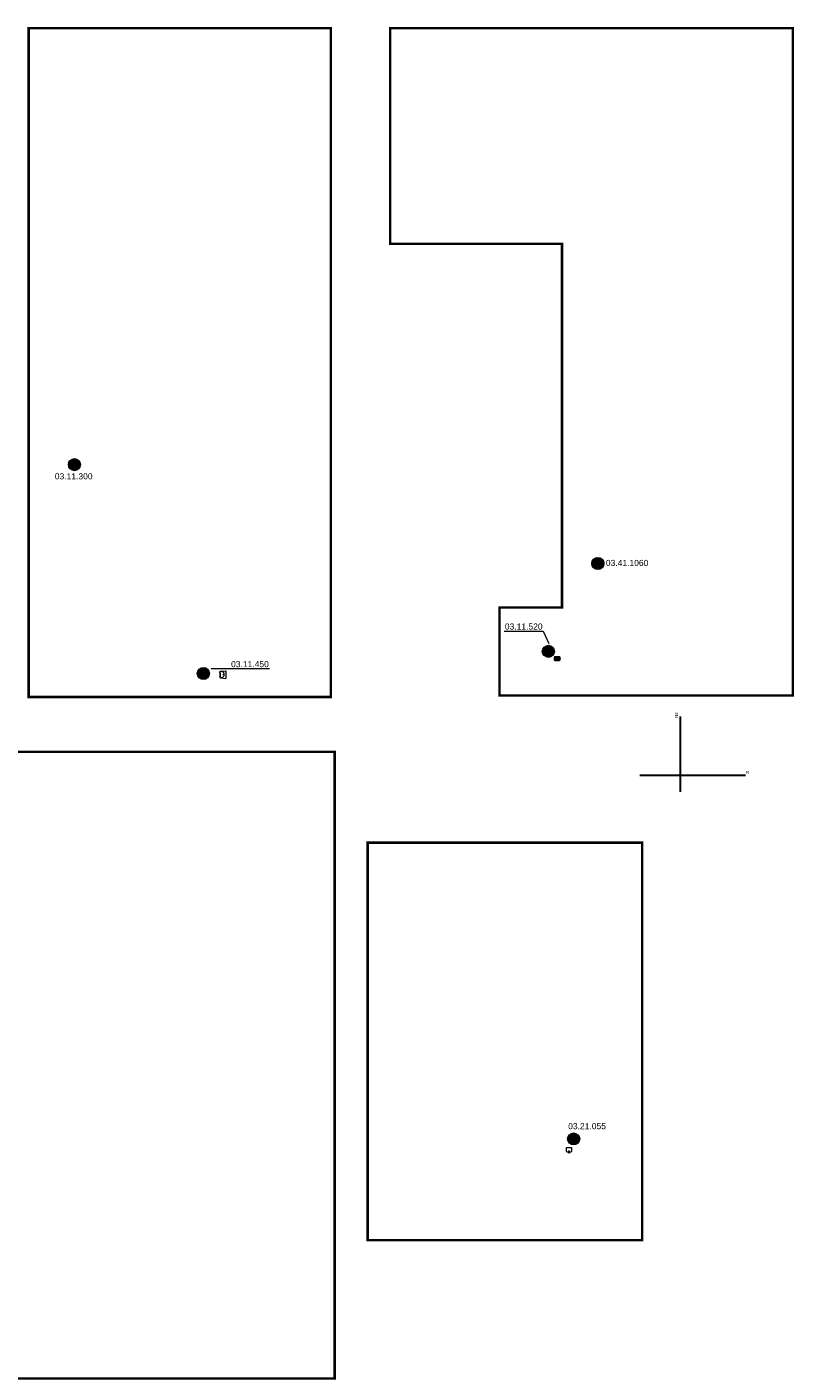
# Model space of a CAD drawing. Header units: metres. Extents: x -9 to 370, y 3 to 191.
# Tile 6 of 7: x 160 to 223, y 71 to 182. Entities that reach past the tile are written whole.
import ezdxf

# ---------------------------------------------------------------- set-up
doc = ezdxf.new("R2010")
doc.units = ezdxf.units.M
doc.header["$LTSCALE"] = 0.1
doc.linetypes.add('Strichpunkt', pattern=[25.4, 12.7, -6.35, 0, -6.35])
doc.layers.get('0').update_dxf_attribs({"lineweight": 0})
doc.layers.add('Einfügepunkt', color=190, linetype='Continuous', lineweight=0, plot=False)
for name, color, linetype, lineweight in [('S__Beprobung_Standard', 1, 'Continuous', 0), ('S__Einbauten Sanitär', 5, 'Continuous', 0), ('S__Grenze', 4, 'Strichpunkt', 0), ('S__Schacht', 40, 'Continuous', 0)]:
    doc.layers.add(name, color=color, linetype=linetype, lineweight=lineweight)
doc.styles.add('Style-Arial', font='arial.ttf')

# ---------------------------------------------------------------- blocks, each defined once
blk = doc.blocks.new('Einfügepunkt Achse_2')
at = {"color": 0, "linetype": 'ByBlock', "lineweight": 30}
for p, q in [((0, -0.00137), (0, 0.00481)), ((-0.00335, 0), (0.00534, 0))]:
    blk.add_line(p, q, dxfattribs=at)
at = {"color": 0, "linetype": 'ByBlock', "style": 'Style-Arial'}
blk.add_text('N2', height=0.00025, rotation=90, dxfattribs=at).set_placement((-0.0002, 0.00471))
blk.add_text('R', height=0.00025, dxfattribs=at).set_placement((0.00539, 0.0001))

msp = doc.modelspace()

# ---------------------------------------------------------------- hatches: boundary and pattern name
at = {"layer": 'S__Beprobung_Standard'}
h = msp.add_hatch(color=256, dxfattribs=at)
h.dxf.hatch_style = 1
edge = h.paths.add_edge_path()
edge.add_arc((202.88, 130.18), 0.496, 0, 360)
h = msp.add_hatch(color=256, dxfattribs=at)
h.dxf.hatch_style = 1
edge = h.paths.add_edge_path()
edge.add_arc((174.5, 128.36), 0.496, 0, 360)
h = msp.add_hatch(color=256, dxfattribs=at)
h.dxf.hatch_style = 1
edge = h.paths.add_edge_path()
edge.add_arc((204.96, 90.09), 0.496, 0, 360)
at = {"layer": 'S__Schacht'}
h = msp.add_hatch(color=256, dxfattribs=at)
h.dxf.hatch_style = 1
edge = h.paths.add_edge_path()
edge.add_arc((163.89, 145.53), 0.496, 0, 360)
h = msp.add_hatch(color=256, dxfattribs=at)
h.dxf.hatch_style = 1
edge = h.paths.add_edge_path()
edge.add_arc((206.95, 137.4), 0.496, 0, 360)

# ---------------------------------------------------------------- linework, layer by layer
at = {"layer": 'S__Beprobung_Standard'}
for points in [[(199.25, 131.83), (202.45, 131.83), (202.91, 130.82)], [(179.93, 128.75), (175.15, 128.75)]]:
    msp.add_lwpolyline(points, dxfattribs=at)
for centre in [(202.88, 130.18), (174.5, 128.36), (204.96, 90.09)]:
    msp.add_circle(centre, 0.496, dxfattribs=at)
at = {"layer": 'S__Einbauten Sanitär', "ltscale": 6, "extrusion": (0, 0, -1)}
for p, q in [((203.43, 129.77), (203.78, 129.77)), ((203.43, 129.74), (203.47, 129.74)), ((203.48, 129.74), (203.74, 129.74)), ((203.75, 129.74), (203.78, 129.74)), ((175.93, 128.55), (176.34, 128.59)), ((176.34, 128.59), (176.34, 127.95)), ((203.39, 129.46), (203.82, 129.46)), ((203.41, 129.43), (203.8, 129.43)), ((175.93, 127.99), (176.34, 127.95))]:
    msp.add_line(p, q, dxfattribs=at)
at = {"layer": 'S__Einbauten Sanitär', "lineweight": 13}
for p, q in [((204.52, 89.07), (204.58, 89.07)), ((204.56, 89.06), (204.56, 88.96)), ((204.56, 89.05), (204.56, 88.96)), ((204.58, 89.13), (204.58, 89.07)), ((204.63, 89.07), (204.58, 89.07)), ((204.58, 89.07), (204.58, 89.07)), ((204.59, 89.06), (204.6, 88.96)), ((204.59, 89.05), (204.59, 88.96))]:
    msp.add_line(p, q, dxfattribs=at)
at = {"layer": 'S__Einbauten Sanitär', "ltscale": 6, "extrusion": (0, 0, -1)}
for points in [[(-203.47, 129.46), (-203.48, 129.46), (-203.48, 129.76), (-203.47, 129.76)], [(-203.48, 129.65), (-203.74, 129.65), (-203.74, 129.66), (-203.48, 129.66)], [(-203.48, 129.56), (-203.74, 129.56), (-203.74, 129.55), (-203.48, 129.55)], [(-203.75, 129.46), (-203.74, 129.46), (-203.74, 129.76), (-203.75, 129.76)]]:
    msp.add_lwpolyline(points, close=True, dxfattribs=at)
at = {"layer": 'S__Einbauten Sanitär', "flags": 128}
for points in [[(204.38, 89.05), (204.38, 89.35)], [(204.43, 89.4), (204.73, 89.4)], [(204.55, 89), (204.43, 89)], [(204.73, 89), (204.6, 89)], [(204.78, 89.35), (204.78, 89.05)]]:
    msp.add_lwpolyline(points, dxfattribs=at)
at = {"layer": 'S__Einbauten Sanitär', "ltscale": 6}
msp.add_circle((176.13, 128.27), 0.02, dxfattribs=at)
at = {"layer": 'S__Einbauten Sanitär', "ltscale": 6, "extrusion": (0, 0, -1)}
for radius in [0.075, 0.045]:
    msp.add_arc((-175.94, 128.48), radius, 345.2302, 84.7529, dxfattribs=at)
at = {"layer": 'S__Einbauten Sanitär', "ltscale": 6}
for centre, radius, start, end in [((175.15, 128.27), 0.74, 345.2302, 14.7698), ((175.15, 128.27), 0.77, 345.2302, 14.7698), ((175.97, 128.27), 0.255, 263.011, 97.0426), ((175.94, 128.06), 0.075, 165.2302, 264.7529), ((175.94, 128.06), 0.045, 165.2302, 264.9298)]:
    msp.add_arc(centre, radius, start, end, dxfattribs=at)
at = {"layer": 'S__Einbauten Sanitär', "extrusion": (0, 0, -1)}
for centre, start, end in [((-204.43, 89.35), 0, 90), ((-204.43, 89.05), 270, 0), ((-204.73, 89.35), 90, 180), ((-204.73, 89.05), 180, 270)]:
    msp.add_arc(centre, 0.05, start, end, dxfattribs=at)
at = {"layer": 'S__Einbauten Sanitär', "lineweight": 13}
for centre, radius, start, end in [((204.58, 89.07), 0.03, 320.2264, 219.7832), ((204.51, 88.97), 0.05, 343.2924, 358), ((204.58, 88.95), 0.023, 163.2924, 16.7076), ((204.58, 89.02), 0.0435, 69.0676, 110.9324), ((204.56, 89.06), 0.0015, 110.9324, 178), ((204.58, 89.01), 0.0435, 71.8539, 108.1461), ((204.56, 89.05), 0.0015, 108.1461, 178.5979), ((204.58, 88.95), 0.018, 37.4754, 142.5246), ((204.5, 88.96), 0.06, 349.6406, 358.5979), ((204.58, 88.95), 0.018, 169.6406, 10.3594)]:
    msp.add_arc(centre, radius, start, end, dxfattribs=at)
at = {"layer": 'S__Einbauten Sanitär'}
msp.add_arc((204.58, 89.07), 0.02, 343.9284, 196.0682, dxfattribs=at)
at = {"layer": 'S__Einbauten Sanitär', "lineweight": 13, "extrusion": (0, 0, -1)}
for centre, radius, start, end in [((-204.59, 89.06), 0.0015, 110.9324, 178), ((-204.59, 89.05), 0.0015, 108.1461, 178.5979), ((-204.65, 88.96), 0.06, 349.6406, 358.5979), ((-204.65, 88.97), 0.05, 343.2924, 358)]:
    msp.add_arc(centre, radius, start, end, dxfattribs=at)
at = {"layer": 'S__Einbauten Sanitär', "ltscale": 6, "extrusion": (0, 0, -1)}
for centre, major_axis, start_param, end_param in [((203.89, 129.59), (-0.518, 0), 6.000332, 6.614959), ((203.89, 129.59), (-0.493, 0), 6.009551, 6.603643), ((203.43, 129.73), (-0.0402, 0), 0.67621, 1.490105), ((203.43, 129.73), (-0.0146, 0), 0.910244, 1.441244), ((203.78, 129.73), (-0.0402, 0), 1.651488, 2.465382), ((203.78, 129.73), (-0.0146, 0), 1.700348, 2.231349), ((203.32, 129.59), (-0.493, 0), 2.821174, 3.415192), ((203.32, 129.59), (-0.518, 0), 2.809858, 3.424413), ((203.41, 129.45), (-0.0141, 0), 4.712389, 6.283185), ((203.8, 129.45), (-0.0141, 0), 3.141593, 4.712389)]:
    msp.add_ellipse(centre, major_axis=major_axis, ratio=0.978261, start_param=start_param, end_param=end_param, dxfattribs=at)
msp.add_ellipse((203.6, 129.51), major_axis=(-0.0204, 0), ratio=0.978261, dxfattribs=at)
at = {"layer": 'S__Einbauten Sanitär', "lineweight": 13}
msp.add_ellipse((204.58, 89.06), major_axis=(0.01, 0), ratio=0.5, dxfattribs=at)
at = {"layer": 'S__Grenze', "const_width": 0.2}
for points in [[(160.13, 181.42), (184.99, 181.42), (184.99, 126.43), (160.13, 126.43)], [(188.02, 114.45), (210.6, 114.45), (210.6, 81.77), (188.02, 81.77)]]:
    msp.add_lwpolyline(points, close=True, dxfattribs=at)
for points in [[(189.86, 181.42), (189.86, 163.69), (204, 163.69), (204, 133.78), (198.86, 133.78), (198.86, 126.55), (222.99, 126.55), (222.99, 181.42), (189.86, 181.42)], [(137.31, 121.91), (185.3, 121.91), (185.3, 70.39), (144.92, 70.39), (144.92, 104.05), (142.71, 104.05), (142.71, 104.05)]]:
    msp.add_lwpolyline(points, dxfattribs=at)
at = {"layer": 'S__Schacht'}
for centre in [(163.89, 145.53), (206.95, 137.4)]:
    msp.add_circle(centre, 0.496, dxfattribs=at)

# ---------------------------------------------------------------- block references
at = {"layer": 'Einfügepunkt', "xscale": 1000, "yscale": 1000, "zscale": 1000}
msp.add_blockref('Einfügepunkt Achse_2', (213.75, 120), dxfattribs=at)

# ---------------------------------------------------------------- texts
at = {"layer": 'S__Beprobung_Standard', "char_height": 0.5, "width": 3.079, "attachment_point": 1, "style": 'Style-Arial'}
for s, insert in [('03.11.520', (199.3, 132.47)), ('03.11.450', (176.78, 129.38)), ('03.21.055', (204.51, 91.39))]:
    msp.add_mtext(s, dxfattribs=dict(at, insert=insert))
at = {"layer": 'S__Schacht', "char_height": 0.5, "attachment_point": 1, "style": 'Style-Arial'}
for s, insert, width in [('\\pxt3;03.11.300', (162.28, 144.82), 3.079), ('\\pxt3;03.41.1060', (207.61, 137.7), 3.4675)]:
    msp.add_mtext(s, dxfattribs=dict(at, insert=insert, width=width))

doc.saveas('drawing.dxf')
